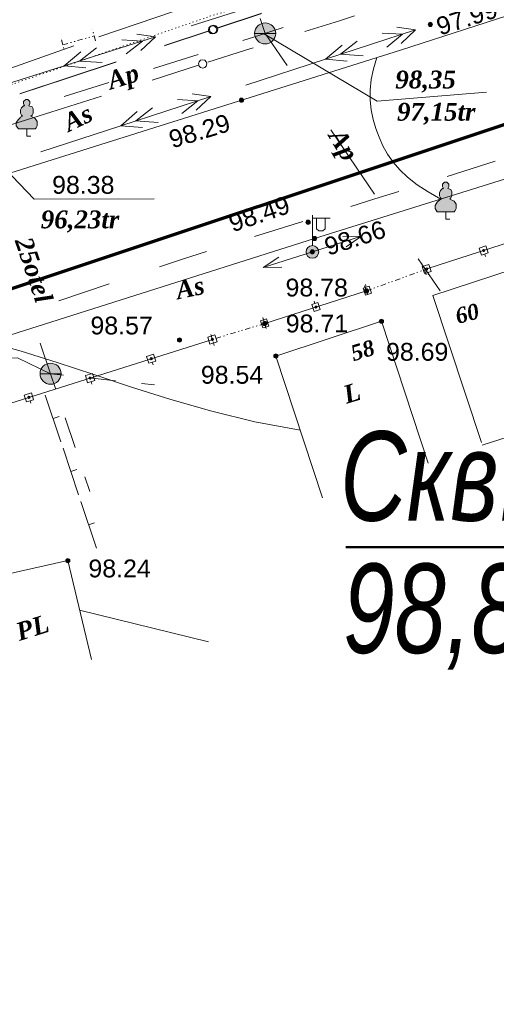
# Model space of a CAD drawing. Header units: millimetres. Extents: x 9396 to 25236, y 15106 to 31102.
# Tile 63 of 256: x 10435 to 10480, y 16502 to 16595. Entities that reach past the tile are written whole.
import ezdxf
from ezdxf.enums import TextEntityAlignment as Align

# ---------------------------------------------------------------- set-up
doc = ezdxf.new("R2010")
doc.units = ezdxf.units.MM
for name, pattern in [('DIVIDE', [1.25, 0.5, -0.25, 0, -0.25, 0, -0.25]), ('DOT', [0.25, 0, -0.25]), ('HIDDEN', [0.375, 0.25, -0.125])]:
    doc.linetypes.add(name, pattern=pattern)
for name, color, linetype, lineweight, true_color in [('1001010', 7, 'Continuous', 9, 0x000000), ('10010110', 7, 'Continuous', 20, 0xa25100), ('1060000', 7, 'Continuous', 9, 0x000000), ('1070000', 7, 'DOT', 9, 0x000000), ('2030003', 7, 'Continuous', 9, 0x000000), ('21100200', 7, 'HIDDEN', 0, 0x800080), ('3000105', 7, 'DIVIDE', 9, 0x000000), ('3000113', 7, 'Continuous', 9, 0x000000), ('3000130', 7, 'Continuous', 9, 0x000000), ('3000220', 7, 'Continuous', 9, 0x000000), ('4000210', 7, 'Continuous', 9, 0x000000), ('5010210', 7, 'Continuous', 20, 0x008000), ('5010420', 7, 'Continuous', 9, 0x000000), ('6011210', 1, 'Continuous', 9, 0xff0000), ('6011300', 1, 'Continuous', 20, 0xff0000), ('9010120', 7, 'Continuous', 20, 0x000000)]:
    doc.layers.add(name, color=color, linetype=linetype, lineweight=lineweight, true_color=true_color)
for name, color, linetype, lineweight in [('геология', 6, 'Continuous', 50), ('Канализация', 1, 'Continuous', 70), ('Размер', 6, 'Continuous', 18)]:
    doc.layers.add(name, color=color, linetype=linetype, lineweight=lineweight)
doc.styles.add('10', font='timesbi.ttf', dxfattribs={"height": 0.001481})
doc.styles.add('12', font='timesbi.ttf', dxfattribs={"height": 0.001693})
doc.styles.add('13', font='timesbi.ttf', dxfattribs={"height": 0.001693})
doc.styles.add('2', font='timesbi.ttf', dxfattribs={"height": 0.001693})
doc.styles.add('3', font='timesbi.ttf', dxfattribs={"height": 0.001693})
doc.styles.add('9', font='timesbi.ttf', dxfattribs={"height": 0.001693})
doc.styles.add('F2', font='arial.ttf', dxfattribs={"height": 0.001693})
doc.styles.add('style1', font='ARIALNI.TTF')

# ---------------------------------------------------------------- blocks, each defined once
blk = doc.blocks.new('SYMBOL21100200')
at = {"true_color": 0x800080}
h = blk.add_hatch(color=216, dxfattribs=at)
edge = h.paths.add_edge_path()
edge.add_arc((0, 0), 0.1, 0, 360)
at = {"color": 216, "linetype": 'Continuous', "lineweight": 0, "true_color": 0x800080}
blk.add_circle((0, 0), 0.1, dxfattribs=at)
blk = doc.blocks.new('SYMBOL5010420')
at = {"true_color": 0xffffff}
h = blk.add_hatch(color=7, dxfattribs=at)
edge = h.paths.add_edge_path()
edge.add_arc((0, 0), 0.5, 0, 360)
at = {"color": 18, "linetype": 'Continuous', "lineweight": 9, "true_color": 0x000000, "flags": 128}
blk.add_lwpolyline([(-0.5, 0), (0.5, 0)], dxfattribs=at)
at = {"color": 18, "linetype": 'Continuous', "lineweight": 9, "true_color": 0x000000}
blk.add_circle((0, 0), 0.5, dxfattribs=at)
blk = doc.blocks.new('SYMBOL4000210')
at = {"true_color": 0xffffff}
blk.add_hatch(color=7, dxfattribs=at).paths.add_polyline_path([(0.05, 1.75), (-0.05, 1.75), (-0.15, 1.65), (-0.15, 1.55), (-0.1, 1.45), (-0.15, 1.45), (-0.25, 1.35), (-0.3, 1.25), (-0.3, 1.1), (-0.25, 1), (-0.2, 0.95), (-0.3, 0.9), (-0.35, 0.85), (-0.4, 0.8), (-0.5, 0.65), (-0.5, 0.5), (-0.4, 0.35), (-0.3, 0.35), (-0.1, 0.35), (0, 0.35), (0.15, 0.35), (0.4, 0.35), (0.45, 0.4), (0.5, 0.5), (0.5, 0.7), (0.4, 0.85), (0.2, 0.95), (0.25, 1), (0.3, 1.1), (0.3, 1.3), (0.25, 1.4), (0.1, 1.45), (0.15, 1.55), (0.15, 1.65)])
at = {"color": 18, "linetype": 'Continuous', "lineweight": 0, "true_color": 0x000000, "flags": 128}
blk.add_lwpolyline([(0.05, 1.75), (-0.05, 1.75), (-0.15, 1.65), (-0.15, 1.55), (-0.1, 1.45), (-0.15, 1.45), (-0.25, 1.35), (-0.3, 1.25), (-0.3, 1.1), (-0.25, 1), (-0.2, 0.95), (-0.3, 0.9), (-0.35, 0.85), (-0.4, 0.8), (-0.5, 0.65), (-0.5, 0.5), (-0.4, 0.35), (-0.3, 0.35), (-0.1, 0.35), (0, 0.35), (0.15, 0.35), (0.4, 0.35), (0.45, 0.4), (0.5, 0.5), (0.5, 0.7), (0.4, 0.85), (0.2, 0.95), (0.25, 1), (0.3, 1.1), (0.3, 1.3), (0.25, 1.4), (0.1, 1.45), (0.15, 1.55), (0.15, 1.65), (0.05, 1.75)], close=True, dxfattribs=at)
blk.add_lwpolyline([(0, 0.35), (0, 0), (0.2, 0)], dxfattribs=at)
blk = doc.blocks.new('SYMBOL2030003')
at = {"true_color": 0xffffff}
h = blk.add_hatch(color=7, dxfattribs=at)
edge = h.paths.add_edge_path()
edge.add_arc((0, 0), 0.3, 0, 360)
at = {"true_color": 0x000000}
h = blk.add_hatch(color=18, dxfattribs=at)
edge = h.paths.add_edge_path()
edge.add_arc((0, 0), 0.1, 0, 360)
at = {"color": 18, "linetype": 'Continuous', "lineweight": 0, "true_color": 0x000000, "flags": 128}
for points in [[(0, 0.3), (0, 1.75)], [(0, 1.6), (0.85, 1.6)], [(0.2, 1.6), (0.2, 1.1), (0.3, 1), (0.5, 1), (0.6, 1.1), (0.6, 1.6)]]:
    blk.add_lwpolyline(points, dxfattribs=at)
at = {"color": 18, "linetype": 'Continuous', "lineweight": 0, "true_color": 0x000000}
for radius in [0.3, 0.1]:
    blk.add_circle((0, 0), radius, dxfattribs=at)

msp = doc.modelspace()

# ---------------------------------------------------------------- linework, layer by layer
at = {"layer": '1001010', "color": 253}
msp.add_line((10474.402, 16568.963, 193.195), (10479.03, 16555.013, 193.195), dxfattribs=at)
for points in [[(10479.115, 16554.755, 193.195), (10500.668, 16561.67, 193.195), (10496.741, 16573.676, 193.195), (10493.541, 16575.226, 193.195), (10474.402, 16568.963, 193.195)], [(10473.969, 16553.048, 196.546), (10469.533, 16566.519, 196.546), (10459.504, 16563.217, 196.546), (10463.94, 16549.745, 196.546)], [(10428.196, 16541.213, 69.724), (10439.744, 16543.784, 175.354), (10441.988, 16534.409, 175.354)]]:
    msp.add_polyline3d(points, dxfattribs=at)
at = {"layer": '10010110'}
msp.add_line((10453.105, 16536.081, 175.044), (10440.866, 16539.095, 175.354), dxfattribs=at)
for points in [[(10475.189, 16578.133, 197.488), (10473.965, 16578.806, 195.716), (10472.916, 16579.492, 194.628), (10472.024, 16580.193, 194.082), (10471.272, 16580.911, 193.937), (10470.642, 16581.648, 194.052), (10470.117, 16582.407, 194.285), (10469.679, 16583.19, 194.495), (10469.311, 16583.998, 194.54), (10469.001, 16584.835, 194.292), (10468.752, 16585.701, 193.677), (10468.575, 16586.597, 192.631), (10468.48, 16587.525, 191.093), (10468.476, 16588.486, 189.001), (10468.572, 16589.48, 186.292), (10468.78, 16590.509, 182.905), (10469.107, 16591.575, 178.778)], [(10461.826, 16556.164, 196.546), (10457.515, 16556.983, 193.752), (10453.429, 16557.973, 192.323), (10449.536, 16559.084, 192.003), (10445.808, 16560.262, 192.534), (10442.215, 16561.456, 193.658), (10438.726, 16562.612, 195.118), (10435.314, 16563.68, 196.658), (10431.947, 16564.607, 198.02)]]:
    msp.add_polyline3d(points, dxfattribs=at)
at = {"layer": '1060000', "color": 253}
for p, q in [((10521.24, 16608.332, 125.907), (10471.338, 16592.277, 197.26)), ((10471.338, 16592.277, 161.584), (10413.058, 16573.917, 161.584))]:
    msp.add_line(p, q, dxfattribs=at)
for points in [[(10458.321, 16593.861, 187.449), (10469.145, 16587.439, 196.011), (10479.518, 16588.289, 196.011)], [(10430.258, 16584.677, 196.76), (10436.564, 16578.119, 196.76), (10447.957, 16578.163, 196.76)], [(10421.748, 16561.259, 0), (10463.186, 16574.383, 197.316), (10488.224, 16582.206, 197.675), (10489.525, 16582.282, 197.685), (10491.16, 16581.985, 197.704)], [(10438.108, 16561.54, 197.803), (10434.953, 16563.043, 197.803), (10428.493, 16562.766, 197.803)]]:
    msp.add_polyline3d(points, dxfattribs=at)
at = {"layer": '1070000', "color": 253}
msp.add_polyline3d([(10461.068, 16599.682, 198.132), (10461.762, 16597.86, 177.533), (10453.676, 16595.633, 177.533), (10404.322, 16578.674, 177.533)], dxfattribs=at)
at = {"layer": '3000105', "color": 253}
for p, q in [((10439.282, 16592.778, 170.447), (10442.253, 16593.631, 194.94)), ((10442.391, 16593.15, 182.694), (10442.087, 16594.208, 182.694)), ((10439.144, 16593.258, 182.694), (10439.448, 16592.201, 182.694)), ((10468.108, 16569.406, 197.561), (10473.626, 16571.409, 197.516)), ((10473.797, 16570.939, 197.539), (10473.421, 16571.973, 197.539)), ((10467.938, 16569.876, 197.539), (10468.313, 16568.842, 197.539)), ((10458.595, 16565.833, 195.866), (10458.275, 16566.885, 195.866)), ((10458.45, 16566.311, 195.187), (10453.478, 16564.799, 196.546)), ((10453.333, 16565.277, 195.866), (10453.653, 16564.225, 195.866))]:
    msp.add_line(p, q, dxfattribs=at)
at = {"layer": '3000113', "color": 253}
msp.add_line((10442.678, 16593.548, 194.94), (10460.752, 16599.68, 194.94), dxfattribs=at)
msp.add_polyline3d([(10405.961, 16591.217, 121.383), (10408.458, 16581.397, 194.94), (10440.303, 16592.697, 194.94)], dxfattribs=at)
at = {"layer": '3000130', "color": 253}
for p, q in [((10479.421, 16572.667, 98.953), (10479.351, 16572.907, 98.953)), ((10474.021, 16570.917, 98.953), (10473.941, 16571.157, 98.953)), ((10458.45, 16566.311, 197.42), (10468.108, 16569.406, 197.561)), ((10468.021, 16570.007, 197.49), (10468.091, 16569.767, 197.49)), ((10463.131, 16568.437, 197.49), (10463.201, 16568.207, 197.49)), ((10458.271, 16566.887, 197.49), (10458.341, 16566.647, 197.49)), ((10453.478, 16564.799, 111.57), (10424.434, 16555.625, 197.49)), ((10453.661, 16564.227, 154.53), (10453.581, 16564.467, 154.53)), ((10447.851, 16562.397, 154.53), (10447.771, 16562.627, 154.53)), ((10442.041, 16560.557, 154.53), (10441.971, 16560.797, 154.53)), ((10436.231, 16558.727, 154.53), (10436.161, 16558.957, 154.53))]:
    msp.add_line(p, q, dxfattribs=at)
msp.add_polyline3d([(10502.127, 16562.417, 197.906), (10498.778, 16572.606, 0), (10494.963, 16578.282, 0), (10481.006, 16573.815, 0), (10473.841, 16571.489, 0)], dxfattribs=at)
for points in [[(10479.441, 16573.677, 98.953), (10478.811, 16573.477, 98.953), (10479.031, 16572.807, 98.953), (10479.661, 16573.007, 98.953), (10479.441, 16573.677, 98.953)], [(10479.241, 16573.147, 98.953), (10479.291, 16573.157, 98.953), (10479.321, 16573.197, 98.953), (10479.341, 16573.237, 98.953), (10479.321, 16573.287, 98.953), (10479.291, 16573.327, 98.953), (10479.241, 16573.337, 98.953), (10479.191, 16573.327, 98.953), (10479.151, 16573.287, 98.953), (10479.141, 16573.237, 98.953), (10479.151, 16573.197, 98.953), (10479.191, 16573.157, 98.953), (10479.241, 16573.147, 98.953)], [(10474.041, 16571.927, 98.953), (10473.411, 16571.717, 98.953), (10473.631, 16571.057, 98.953), (10474.261, 16571.257, 98.953), (10474.041, 16571.927, 98.953)], [(10473.841, 16571.387, 98.953), (10473.891, 16571.407, 98.953), (10473.921, 16571.437, 98.953), (10473.931, 16571.487, 98.953), (10473.921, 16571.537, 98.953), (10473.891, 16571.577, 98.953), (10473.841, 16571.587, 98.953), (10473.791, 16571.577, 98.953), (10473.751, 16571.537, 98.953), (10473.741, 16571.487, 98.953), (10473.751, 16571.437, 98.953), (10473.791, 16571.407, 98.953), (10473.841, 16571.387, 98.953)], [(10468.021, 16569.007, 197.49), (10468.591, 16569.197, 197.49), (10468.381, 16569.857, 197.49), (10467.811, 16569.677, 197.49), (10468.021, 16569.007, 197.49)], [(10468.201, 16569.347, 197.49), (10468.251, 16569.357, 197.49), (10468.281, 16569.387, 197.49), (10468.291, 16569.437, 197.49), (10468.281, 16569.487, 197.49), (10468.251, 16569.517, 197.49), (10468.201, 16569.527, 197.49), (10468.161, 16569.517, 197.49), (10468.121, 16569.487, 197.49), (10468.111, 16569.437, 197.49), (10468.121, 16569.387, 197.49), (10468.161, 16569.357, 197.49), (10468.201, 16569.347, 197.49)], [(10463.131, 16567.447, 197.49), (10463.701, 16567.627, 197.49), (10463.491, 16568.297, 197.49), (10462.921, 16568.107, 197.49), (10463.131, 16567.447, 197.49)], [(10463.311, 16567.777, 197.49), (10463.361, 16567.787, 197.49), (10463.391, 16567.827, 197.49), (10463.401, 16567.867, 197.49), (10463.391, 16567.917, 197.49), (10463.361, 16567.947, 197.49), (10463.311, 16567.957, 197.49), (10463.261, 16567.947, 197.49), (10463.231, 16567.917, 197.49), (10463.221, 16567.867, 197.49), (10463.231, 16567.827, 197.49), (10463.261, 16567.787, 197.49), (10463.311, 16567.777, 197.49)], [(10458.271, 16565.887, 197.49), (10458.841, 16566.067, 197.49), (10458.631, 16566.737, 197.49), (10458.061, 16566.557, 197.49), (10458.271, 16565.887, 197.49)], [(10458.451, 16566.217, 197.49), (10458.501, 16566.227, 197.49), (10458.531, 16566.267, 197.49), (10458.541, 16566.307, 197.49), (10458.531, 16566.357, 197.49), (10458.501, 16566.387, 197.49), (10458.451, 16566.407, 197.49), (10458.401, 16566.387, 197.49), (10458.371, 16566.357, 197.49), (10458.361, 16566.307, 197.49), (10458.371, 16566.267, 197.49), (10458.401, 16566.227, 197.49), (10458.451, 16566.217, 197.49)], [(10453.711, 16565.237, 154.53), (10453.031, 16565.027, 154.53), (10453.241, 16564.357, 154.53), (10453.921, 16564.577, 154.53), (10453.711, 16565.237, 154.53)], [(10453.481, 16564.697, 154.53), (10453.531, 16564.707, 154.53), (10453.561, 16564.747, 154.53), (10453.581, 16564.797, 154.53), (10453.561, 16564.847, 154.53), (10453.531, 16564.887, 154.53), (10453.481, 16564.897, 154.53), (10453.431, 16564.887, 154.53), (10453.391, 16564.847, 154.53), (10453.381, 16564.797, 154.53), (10453.391, 16564.747, 154.53), (10453.431, 16564.707, 154.53), (10453.481, 16564.697, 154.53)], [(10447.901, 16563.407, 154.53), (10447.221, 16563.187, 154.53), (10447.441, 16562.527, 154.53), (10448.111, 16562.737, 154.53), (10447.901, 16563.407, 154.53)], [(10447.671, 16562.867, 154.53), (10447.721, 16562.877, 154.53), (10447.761, 16562.917, 154.53), (10447.771, 16562.967, 154.53), (10447.761, 16563.017, 154.53), (10447.721, 16563.047, 154.53), (10447.671, 16563.067, 154.53), (10447.621, 16563.047, 154.53), (10447.581, 16563.017, 154.53), (10447.571, 16562.967, 154.53), (10447.581, 16562.917, 154.53), (10447.621, 16562.877, 154.53), (10447.671, 16562.867, 154.53)], [(10442.091, 16561.567, 154.53), (10441.421, 16561.357, 154.53), (10441.631, 16560.687, 154.53), (10442.301, 16560.907, 154.53), (10442.091, 16561.567, 154.53)], [(10441.861, 16561.027, 154.53), (10441.911, 16561.047, 154.53), (10441.951, 16561.077, 154.53), (10441.961, 16561.127, 154.53), (10441.951, 16561.177, 154.53), (10441.911, 16561.217, 154.53), (10441.861, 16561.227, 154.53), (10441.811, 16561.217, 154.53), (10441.771, 16561.177, 154.53), (10441.761, 16561.127, 154.53), (10441.771, 16561.077, 154.53), (10441.811, 16561.047, 154.53), (10441.861, 16561.027, 154.53)], [(10436.291, 16559.737, 154.53), (10435.611, 16559.517, 154.53), (10435.821, 16558.857, 154.53), (10436.501, 16559.067, 154.53), (10436.291, 16559.737, 154.53)], [(10436.051, 16559.197, 154.53), (10436.101, 16559.207, 154.53), (10436.141, 16559.247, 154.53), (10436.151, 16559.297, 154.53), (10436.141, 16559.347, 154.53), (10436.101, 16559.387, 154.53), (10436.051, 16559.397, 154.53), (10436.001, 16559.387, 154.53), (10435.961, 16559.347, 154.53), (10435.951, 16559.297, 154.53), (10435.961, 16559.247, 154.53), (10436.001, 16559.207, 154.53), (10436.051, 16559.197, 154.53)]]:
    msp.add_polyline3d(points, close=True, dxfattribs=at)
at = {"layer": '3000220', "color": 253}
for p, q in [((10437.611, 16559.517, 196.767), (10439.091, 16555.077, 196.767)), ((10438.351, 16557.297, 196.767), (10438.921, 16557.487, 196.767)), ((10439.291, 16554.467, 196.767), (10440.771, 16550.027, 196.767)), ((10440.031, 16552.247, 196.767), (10440.601, 16552.437, 196.767)), ((10440.981, 16549.417, 196.767), (10442.461, 16544.977, 196.767)), ((10441.721, 16547.197, 196.767), (10442.291, 16547.387, 196.767))]:
    msp.add_line(p, q, dxfattribs=at)
at = {"layer": '5010210'}
for p, q in [((10458.011, 16595.267, 128.475), (10458.491, 16593.867, 128.475)), ((10458.491, 16593.867, 111.252), (10456.371, 16593.197, 111.252)), ((10460.191, 16594.427, 128.475), (10458.061, 16593.727, 128.475)), ((10460.571, 16590.807, 111.039), (10458.491, 16593.867, 111.039)), ((10447.891, 16590.527, 111.252), (10452.131, 16591.857, 111.252)), ((10443.641, 16589.187, 111.252), (10441.521, 16588.527, 111.252)), ((10441.521, 16588.527, 111.252), (10439.401, 16587.857, 111.252)), ((10464.721, 16584.697, 111.039), (10468.871, 16578.587, 111.039)), ((10480.331, 16581.717, 196.011), (10475.771, 16580.287, 196.011)), ((10468.911, 16578.147, 196.011), (10471.201, 16578.857, 196.011)), ((10466.631, 16577.427, 196.011), (10468.911, 16578.147, 196.011)), ((10462.061, 16575.997, 196.011), (10457.491, 16574.567, 196.011)), ((10450.641, 16572.417, 196.011), (10452.921, 16573.137, 196.011)), ((10450.841, 16572.487, 175.354), (10448.451, 16571.677, 175.354)), ((10475.101, 16569.417, 111.039), (10473.021, 16572.467, 111.039)), ((10438.891, 16568.447, 175.354), (10443.671, 16570.067, 175.354)), ((10437.131, 16564.437, 186.578), (10438.111, 16561.537, 186.578)), ((10438.571, 16560.147, 176.167), (10438.111, 16561.537, 176.167)), ((10439.341, 16561.407, 189.306), (10438.111, 16561.537, 189.306)), ((10441.811, 16561.147, 189.306), (10444.281, 16560.877, 189.306)), ((10447.981, 16560.487, 189.306), (10446.741, 16560.617, 189.306)), ((10439.501, 16557.347, 176.167), (10440.431, 16554.547, 176.167)), ((10441.831, 16550.357, 176.167), (10441.361, 16551.757, 176.167))]:
    msp.add_line(p, q, dxfattribs=at)
at = {"layer": '6011210'}
for p, q in [((10462.977, 16573.113, 197.731), (10467.647, 16574.594, 197.731)), ((10462.977, 16573.113), (10458.31, 16571.619))]:
    msp.add_line(p, q, dxfattribs=at)
for points in [[(10465.876, 16574.557, 197.731), (10467.647, 16574.594, 197.731), (10467.647, 16574.594, 197.731), (10466.178, 16573.603, 197.731)], [(10460.081, 16571.661, 0), (10458.31, 16571.619, 0), (10458.31, 16571.619, 0), (10459.776, 16572.613, 0)]]:
    msp.add_polyline3d(points, dxfattribs=at)
at = {"layer": '6011300'}
for p, q in [((10451.461, 16594.597, 131.138), (10459.181, 16597.037, 131.138)), ((10439.401, 16590.777, 131.138), (10448.081, 16593.527, 131.138)), ((10464.231, 16591.417, 115.513), (10472.771, 16594.187, 115.513)), ((10464.231, 16591.417, 115.513), (10465.791, 16592.757, 115.513)), ((10439.401, 16590.777, 131.138), (10440.991, 16592.117, 131.138)), ((10431.681, 16588.337, 131.138), (10439.401, 16590.777, 131.138)), ((10439.401, 16590.777, 131.138), (10441.471, 16590.597, 131.138)), ((10456.641, 16588.947, 115.513), (10464.231, 16591.417, 115.513)), ((10464.231, 16591.417, 115.513), (10466.281, 16591.237, 115.513)), ((10444.781, 16585.087, 115.513), (10453.321, 16587.867, 115.513)), ((10444.781, 16585.087, 115.513), (10446.331, 16586.437, 115.513)), ((10437.181, 16582.627, 115.513), (10444.781, 16585.087, 115.513)), ((10444.781, 16585.087, 115.513), (10446.831, 16584.917, 115.513))]:
    msp.add_line(p, q, dxfattribs=at)
for points in [[(10471.011, 16594.457, 115.513), (10472.771, 16594.187, 115.513), (10471.411, 16592.907, 115.513)], [(10446.301, 16593.797, 131.138), (10448.081, 16593.527, 131.138), (10446.681, 16592.247, 131.138)], [(10469.611, 16593.897, 115.513), (10471.541, 16593.787, 115.513), (10470.051, 16592.567, 115.513)], [(10444.881, 16593.247, 131.138), (10446.831, 16593.127, 131.138), (10445.301, 16591.917, 131.138)], [(10465.651, 16591.877, 115.513), (10467.241, 16593.127, 115.513), (10465.651, 16591.877, 115.513), (10467.801, 16591.727, 115.513)], [(10440.851, 16591.237, 131.138), (10442.471, 16592.487, 131.138), (10440.851, 16591.237, 131.138), (10443.021, 16591.087, 131.138)], [(10451.551, 16588.137, 115.513), (10453.321, 16587.867, 115.513), (10451.951, 16586.577, 115.513)], [(10450.161, 16587.577, 115.513), (10452.081, 16587.467, 115.513), (10450.591, 16586.247, 115.513)], [(10446.201, 16585.557, 115.513), (10447.791, 16586.807, 115.513), (10446.201, 16585.557, 115.513), (10448.341, 16585.407, 115.513)]]:
    msp.add_polyline3d(points, dxfattribs=at)
at = {"layer": '9010120', "color": 253}
for p, q in [((10453.951, 16594.357, 161.355), (10458.091, 16595.737, 161.355)), ((10458.181, 16595.777, 116.101), (10453.961, 16594.377, 116.101)), ((10448.891, 16592.677, 161.355), (10453.121, 16594.087, 161.355)), ((10453.131, 16594.107, 116.101), (10449.011, 16592.737, 116.101)), ((10444.301, 16591.147, 161.355), (10439.701, 16589.617, 161.355)), ((10439.831, 16589.687, 116.101), (10444.331, 16591.177, 116.101)), ((10447.751, 16589.437, 141.437), (10452.171, 16590.847, 141.437)), ((10439.701, 16589.617, 161.355), (10435.191, 16588.117, 161.355)), ((10435.251, 16588.167, 116.101), (10439.831, 16589.687, 116.101)), ((10442.941, 16587.917, 141.437), (10438.131, 16586.397, 141.437)), ((10438.131, 16586.397, 141.437), (10433.421, 16584.897, 141.437))]:
    msp.add_line(p, q, dxfattribs=at)
for points in [[(10466.981, 16595.547, 141.437), (10465.541, 16595.067, 141.437), (10462.271, 16594.037, 141.437)], [(10453.041, 16591.117, 141.437), (10456.631, 16592.257, 141.437), (10457.361, 16592.487, 141.437)]]:
    msp.add_polyline3d(points, dxfattribs=at)
for points in [[(10453.491, 16593.807, 161.355), (10453.691, 16593.867, 161.355), (10453.831, 16594.007, 161.355), (10453.891, 16594.207, 161.355), (10453.831, 16594.407, 161.355), (10453.691, 16594.547, 161.355), (10453.491, 16594.597, 161.355), (10453.291, 16594.547, 161.355), (10453.151, 16594.407, 161.355), (10453.101, 16594.207, 161.355), (10453.151, 16594.007, 161.355), (10453.291, 16593.867, 161.355), (10453.491, 16593.807, 161.355)], [(10453.591, 16593.867, 116.101), (10453.791, 16593.917, 116.101), (10453.931, 16594.057, 116.101), (10453.991, 16594.257, 116.101), (10453.931, 16594.457, 116.101), (10453.791, 16594.597, 116.101), (10453.591, 16594.647, 116.101), (10453.401, 16594.597, 116.101), (10453.251, 16594.457, 116.101), (10453.201, 16594.257, 116.101), (10453.251, 16594.057, 116.101), (10453.401, 16593.917, 116.101), (10453.591, 16593.867, 116.101)], [(10452.561, 16590.567, 141.437), (10452.761, 16590.617, 141.437), (10452.901, 16590.767, 141.437), (10452.961, 16590.967, 141.437), (10452.901, 16591.167, 141.437), (10452.761, 16591.317, 141.437), (10452.561, 16591.367, 141.437), (10452.351, 16591.317, 141.437), (10452.211, 16591.167, 141.437), (10452.151, 16590.967, 141.437), (10452.211, 16590.767, 141.437), (10452.351, 16590.617, 141.437), (10452.561, 16590.567, 141.437)]]:
    msp.add_polyline3d(points, close=True, dxfattribs=at)
at = {"layer": 'Канализация', "elevation": 52.999}
msp.add_lwpolyline([(12228.426, 17139.821), (12021.437, 17074.811), (11795.933, 17002.903), (11329.521, 16854.74), (11115.674, 16787.38), (10954.569, 16736.615), (10592.244, 16620.205), (10486.131, 16586.848), (10372.911, 16549.13), (10338.974, 16538.589), (10329.346, 16531.156), (10310.185, 16524.963), (10297.321, 16526.918), (10197.761, 16494.352), (10167.878, 16483.301), (10086.557, 16408.901), (10007.546, 16330.701)], dxfattribs=at)
at = {"layer": 'Размер', "lineweight": 50}
msp.add_lwpolyline([(10466.162, 16545.078), (10489.183, 16545.078), (10495.719, 16581.327)], dxfattribs=at)

# ---------------------------------------------------------------- block references
at = {"layer": '2030003', "color": 253, "xscale": 2, "yscale": 2, "zscale": 2}
msp.add_blockref('SYMBOL2030003', (10462.977, 16573.113, 197.524), dxfattribs=at)
at = {"layer": '21100200', "xscale": 2, "yscale": 2, "zscale": 2}
for p in [(10474.178, 16594.717, 195.98), (10456.239, 16587.521, 196.58), (10462.569, 16575.925, 196.977), (10463.186, 16574.383, 197.316), (10468.108, 16569.406, 197.561), (10458.45, 16566.311, 197.42), (10469.533, 16566.519, 197.38), (10450.358, 16564.737, 197.14), (10459.504, 16563.217, 197.08), (10439.744, 16543.784, 196.48)]:
    msp.add_blockref('SYMBOL21100200', p, dxfattribs=at)
at = {"layer": '4000210', "color": 253, "xscale": 2, "yscale": 2, "zscale": 2}
for p in [(10435.848, 16584.093, 192.791), (10475.637, 16576.231, 197.803)]:
    msp.add_blockref('SYMBOL4000210', p, dxfattribs=at)
at = {"layer": '5010420', "color": 253, "xscale": 2, "yscale": 2, "zscale": 2}
for p in [(10458.491, 16593.862, 111.252), (10438.108, 16561.54, 197.803)]:
    msp.add_blockref('SYMBOL5010420', p, dxfattribs=at)

# ---------------------------------------------------------------- texts
at = {"layer": '1001010', "color": 1, "true_color": 0xff0000, "style": '10'}
for s, rotation, p in [('60', 15, (10476.596, 16566.968, 147.555)), ('58', 17.1, (10466.676, 16563.432, 147.546))]:
    msp.add_text(s, height=1.4813, rotation=rotation, dxfattribs=at).set_placement(p, align=Align.MIDDLE_LEFT)
at = {"layer": '1001010', "color": 253, "style": '9'}
for s, rotation, p in [('L', 16.6, (10465.976, 16559.492, 196.546)), ('PL', 17.5, (10434.892, 16536.956, 147.559))]:
    msp.add_text(s, height=1.693, rotation=rotation, dxfattribs=at).set_placement(p, align=Align.MIDDLE_LEFT)
at = {"layer": '1060000', "color": 253, "style": '2'}
for rotation, p in [(25.6, (10439.478, 16585.257, 147.544)), (11.8, (10450.034, 16569.431, 147.552))]:
    msp.add_text('As', height=1.693, rotation=rotation, dxfattribs=at).set_placement(p, align=Align.MIDDLE_LEFT)
at = {"layer": '21100200', "color": 253, "style": 'F2'}
for s, rotation, p in [('97.99', 17.7, (10474.838, 16594.457, 147.56)), ('98.29', 16.8, (10449.419, 16583.741, 147.56)), ('98.49', 18.8, (10455.129, 16575.765, 147.557)), ('98.66', 17.8, (10464.206, 16573.543, 147.556))]:
    msp.add_text(s, height=1.693, rotation=rotation, dxfattribs=at).set_placement(p, align=Align.MIDDLE_LEFT)
for s, p in [('98.38', (10438.258, 16579.477, 196.76)), ('98.78', (10460.428, 16569.726, 147.561)), ('98.57', (10441.898, 16566.117, 147.56)), ('98.71', (10460.45, 16566.311, 197.42)), ('98.69', (10469.973, 16563.619, 147.56)), ('98.54', (10452.384, 16561.437, 147.56)), ('98.24', (10441.704, 16543.044, 147.56))]:
    msp.add_text(s, height=1.693, dxfattribs=at).set_placement(p, align=Align.MIDDLE_LEFT)
at = {"layer": '5010210', "color": 253}
for s, rotation, style, p in [('Ap', 17.5, '3', (10443.566, 16589.322, 147.552)), ('Ap', 300.8, '3', (10465.176, 16584.562, 147.559)), ('25otel', 288.6, '2', (10435.506, 16574.427, 147.558))]:
    msp.add_text(s, height=1.693, rotation=rotation, dxfattribs=dict(at, style=style)).set_placement(p, align=Align.MIDDLE_LEFT)
at = {"layer": '5010420', "color": 253}
for s, style, p in [('98,35', '12', (10470.851, 16589.482, 147.552)), ('97,15tr', '13', (10471.011, 16586.422, 147.552)), ('96,23tr', '12', (10437.178, 16576.197, 196.76))]:
    msp.add_text(s, height=1.693, dxfattribs=dict(at, style=style)).set_placement(p, align=Align.MIDDLE_LEFT)
at = {"layer": 'геология', "style": 'style1', "width": 0.9}
for s, p in [('Скв.9', (10465.612, 16547.577)), ('98,80', (10465.9, 16535.01))]:
    msp.add_text(s, height=8.5, dxfattribs=at).set_placement(p)

doc.saveas('drawing.dxf')
